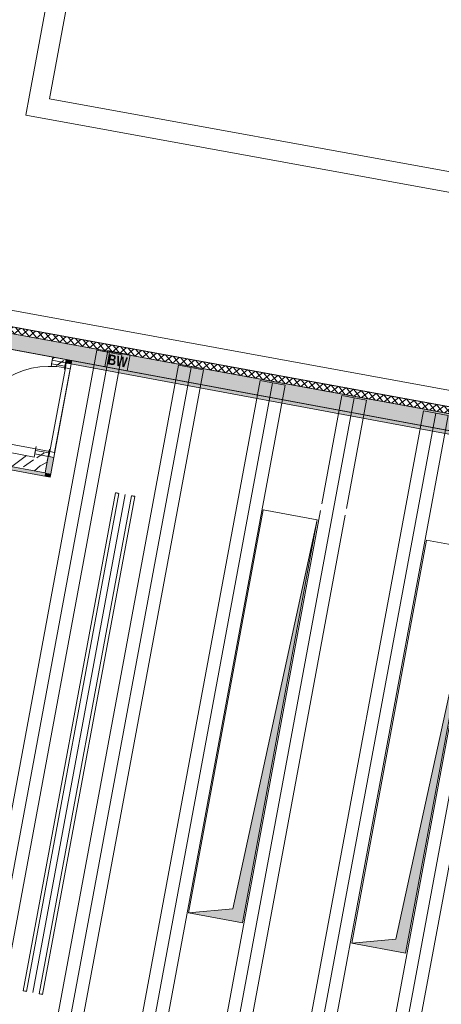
# Model space of a CAD drawing. Header units: metres. Extents: x 32353251 to 32353583, y 5707748 to 5708004.
# Tile 66 of 164: x 32353363 to 32353369, y 5707931 to 5707945. Entities that reach past the tile are written whole.
import ezdxf

# ---------------------------------------------------------------- set-up
doc = ezdxf.new("R2010")
doc.units = ezdxf.units.M
doc.header["$LTSCALE"] = 0.75
doc.header["$PDSIZE"] = 5
doc.linetypes.add('10417023$0$#9_Achse', pattern=[1.6, 0.00254, -1.59746])
doc.layers.get('0').update_dxf_attribs({"linetype": 'CONTINUOUS'})
for name, color, linetype, lineweight in [('10417023$0$#9_002_GES I Übersicht Erdgeschoss_1_101_Wand Aussen.A', 7, 'CONTINUOUS', 25), ('10417023$0$#9_002_GES I Übersicht Erdgeschoss_1_102_Wand Innen.A', 7, 'CONTINUOUS', 25), ('10417023$0$#9_002_GES I Übersicht Erdgeschoss_1_202_Innenwandbekleidung.A', 7, 'CONTINUOUS', 25), ('10417023$0$#9_002_GES I Übersicht Erdgeschoss_1_607b_Brandschutz 1_100', 7, 'CONTINUOUS', 25), ('10417023$0$#9_002_GES I Übersicht Erdgeschoss_1_707_Bestandsgebäude', 7, 'CONTINUOUS', 25), ('10417023$0$#9_002_GES I Übersicht Erdgeschoss_1_807b_Elektro 3D', 7, 'CONTINUOUS', 25), ('10417023$0$#9_002_GES I Übersicht Erdgeschoss_1_Neubau_102_Wand Innen.A', 7, 'CONTINUOUS', 25), ('10417023$0$#9_002_GES I Übersicht Erdgeschoss_1_Neubau_104_Decken.A', 7, 'CONTINUOUS', 25), ('10417023$0$#9_002_GES I Übersicht Erdgeschoss_1_Neubau_202_Innenwandbekleidun', 7, 'CONTINUOUS', 25), ('10417023$0$Keine', 7, 'CONTINUOUS', 13)]:
    doc.layers.add(name, color=color, linetype=linetype, lineweight=lineweight)
doc.styles.add('10417023$0$Arial Narrow (bold)', font='ARIALNB.TTF')
pattern_1 = [(44.99999999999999, (0, 0), (-0.1697056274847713, 0.1697056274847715), []), (44.99999999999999, (-0.08485281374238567, 0.08485281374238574), (-0.1697056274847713, 0.1697056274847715), [0.18, -0.05999999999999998])]

# ---------------------------------------------------------------- blocks, each defined once
blk = doc.blocks.new('10417023$0$#9_MKO_LP5_ARC_GES_UP_00_002_P_G_modell (3D)')
at = {"layer": '10417023$0$#9_002_GES I Übersicht Erdgeschoss_1_101_Wand Aussen.A', "linetype": 'Continuous', "lineweight": 5, "true_color": 0xff0000}
h = blk.add_hatch(dxfattribs=at)
h.set_pattern_fill('#9_DÄMMUNG__HART_1_0001', color=1, style=0, pattern_type=2)
h.set_pattern_definition([(44.99999999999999, (0, 0), (-0.05656854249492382, 0.05656854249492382), []), (135.0000000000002, (0, 0), (0.05656854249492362, 0.056568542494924), [])])
h.paths.add_polyline_path([(-32353458.81857218, -5707777.060263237), (-32353491.87815165, -5707777.151573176), (-32353491.87786302, -5707777.242828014), (-32353488.711808, -5707777.242914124), (-32353458.81857218, -5707777.160344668)])
at = {"layer": '10417023$0$#9_002_GES I Übersicht Erdgeschoss_1_102_Wand Innen.A', "linetype": 'Continuous', "lineweight": 5, "true_color": 0xff0000}
h = blk.add_hatch(dxfattribs=at)
h.set_pattern_fill('#9_BETON__STAHLBETON_0001', color=1, style=0, pattern_type=2)
h.set_pattern_definition(pattern_1)
h.paths.add_polyline_path([(-32353484.92409519, -5707777.462796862), (-32353484.92409519, -5707777.562796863), (-32353484.72409519, -5707777.562796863), (-32353484.72409519, -5707777.462796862)])
h = blk.add_hatch(dxfattribs=at)
h.set_pattern_fill('#9_BETON__STAHLBETON_0001', color=1, style=0, pattern_type=2)
h.set_pattern_definition(pattern_1)
h.paths.add_polyline_path([(-32353484.92409519, -5707778.962828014), (-32353484.72409519, -5707778.962828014), (-32353484.72409519, -5707778.862828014), (-32353484.92409519, -5707778.862828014)])
at = {"layer": '10417023$0$#9_002_GES I Übersicht Erdgeschoss_1_Neubau_102_Wand Innen.A', "linetype": 'Continuous', "lineweight": 5, "true_color": 0xff0000}
h = blk.add_hatch(dxfattribs=at)
h.set_pattern_fill('#9_BETON__STAHLBETON_0001', color=1, style=0, pattern_type=2)
h.set_pattern_definition(pattern_1)
h.paths.add_polyline_path([(-32353491.64409519, -5707777.242828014), (-32353491.64409519, -5707777.462828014), (-32353458.49420428, -5707777.462827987), (-32353458.49420428, -5707776.822683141), (-32353458.71420428, -5707776.821624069), (-32353458.71420428, -5707777.159982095), (-32353488.711808, -5707777.242914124)])
h = blk.add_hatch(dxfattribs=at)
h.set_pattern_fill('#9_BETON__STAHLBETON_0001', color=1, style=0, pattern_type=2)
h.set_pattern_definition(pattern_1)
h.paths.add_polyline_path([(-32353484.72409518, -5707777.462828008), (-32353484.92409519, -5707777.462828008), (-32353484.92409519, -5707777.509328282), (-32353484.72409518, -5707777.509328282)])
h = blk.add_hatch(dxfattribs=at)
h.set_pattern_fill('#9_BETON__STAHLBETON_0001', color=1, style=0, pattern_type=2)
h.set_pattern_definition(pattern_1)
h.paths.add_polyline_path([(-32353484.92409519, -5707778.916328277), (-32353484.92409519, -5707778.962828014), (-32353484.72409518, -5707778.962828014), (-32353484.72409518, -5707778.916328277)])
h = blk.add_hatch(dxfattribs=at)
h.set_pattern_fill('#9_BETON__STAHLBETON_0001', color=1, style=0, pattern_type=2)
h.set_pattern_definition(pattern_1)
h.paths.add_polyline_path([(-32353484.92409519, -5707778.962828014), (-32353488.38409519, -5707778.962828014), (-32353488.38409519, -5707779.162828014), (-32353484.92409519, -5707779.162828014)])
h = blk.add_hatch(dxfattribs=at)
h.set_pattern_fill('#9_BETON__STAHLBETON_0001', color=1, style=0, pattern_type=2)
h.set_pattern_definition(pattern_1)
h.paths.add_polyline_path([(-32353484.72409519, -5707778.962828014), (-32353484.92409519, -5707778.962828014), (-32353484.72409519, -5707779.162828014)])
h = blk.add_hatch(dxfattribs=at)
h.set_pattern_fill('#9_BETON__STAHLBETON_0001', color=1, style=0, pattern_type=2)
h.set_pattern_definition(pattern_1)
h.paths.add_polyline_path([(-32353484.72409519, -5707778.962828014), (-32353484.92409519, -5707778.962828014), (-32353484.72409519, -5707779.162828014)])
h = blk.add_hatch(dxfattribs=at)
h.set_pattern_fill('#9_BETON__STAHLBETON_0001', color=1, style=0, pattern_type=2)
h.set_pattern_definition(pattern_1)
h.paths.add_polyline_path([(-32353484.72409519, -5707779.162828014), (-32353484.92409519, -5707778.962828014), (-32353484.92409519, -5707779.162828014)])
at = {"layer": '10417023$0$#9_002_GES I Übersicht Erdgeschoss_1_101_Wand Aussen.A', "color": 1, "linetype": 'Continuous', "lineweight": 18, "true_color": 0xff0000, "flags": 128}
blk.add_lwpolyline([(-32353458.81857218, -5707777.060263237), (-32353491.87815165, -5707777.151573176), (-32353491.87786302, -5707777.242828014), (-32353488.711808, -5707777.242914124), (-32353458.81857218, -5707777.160344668)], close=True, dxfattribs=at)
at = {"layer": '10417023$0$#9_002_GES I Übersicht Erdgeschoss_1_102_Wand Innen.A', "color": 1, "linetype": 'Continuous', "lineweight": 18, "true_color": 0xff0000, "flags": 128}
for points in [[(-32353484.92409519, -5707777.462796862), (-32353484.92409519, -5707777.562796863), (-32353484.72409519, -5707777.562796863), (-32353484.72409519, -5707777.462796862)], [(-32353484.92409519, -5707778.962828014), (-32353484.92409519, -5707778.862828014), (-32353484.72409519, -5707778.862828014), (-32353484.72409519, -5707779.162828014)]]:
    blk.add_lwpolyline(points, dxfattribs=at)
at = {"layer": '10417023$0$#9_002_GES I Übersicht Erdgeschoss_1_202_Innenwandbekleidung.A', "color": 1, "linetype": 'Continuous', "lineweight": 13, "true_color": 0xff0000}
for p, q in [((-32353484.72409519, -5707779.162828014), (-32353488.38409519, -5707779.162828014)), ((-32353488.38409519, -5707779.212828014), (-32353484.64109519, -5707779.212828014)), ((-32353484.64109519, -5707779.212828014), (-32353484.64109519, -5707779.162828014))]:
    blk.add_line(p, q, dxfattribs=at)
at = {"layer": '10417023$0$#9_002_GES I Übersicht Erdgeschoss_1_202_Innenwandbekleidung.A', "color": 1, "linetype": 'Continuous', "true_color": 0xff0000}
for points in [[(-32353484.72409519, -5707779.162828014), (-32353488.38409519, -5707779.162828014), (-32353484.72409519, -5707779.212828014), (-32353488.38409519, -5707779.212828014)], [(-32353484.64109519, -5707779.162828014), (-32353484.72409519, -5707779.162828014), (-32353484.64109519, -5707779.212828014)], [(-32353484.64109519, -5707779.212828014), (-32353484.72409519, -5707779.162828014), (-32353484.72409519, -5707779.212828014)]]:
    blk.add_solid(points, dxfattribs=at)
at = {"layer": '10417023$0$#9_002_GES I Übersicht Erdgeschoss_1_607b_Brandschutz 1_100', "color": 1, "linetype": 'Continuous', "lineweight": 13, "true_color": 0xff0000}
for p, q in [((-32353483.80613183, -5707777.220179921), (-32353484.14363331, -5707777.220179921)), ((-32353484.14363331, -5707777.220179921), (-32353484.14363331, -5707777.462827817)), ((-32353483.80613183, -5707777.462827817), (-32353483.80613183, -5707777.220179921)), ((-32353484.14363331, -5707777.462827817), (-32353483.80613183, -5707777.462827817))]:
    blk.add_line(p, q, dxfattribs=at)
at = {"layer": '10417023$0$#9_002_GES I Übersicht Erdgeschoss_1_707_Bestandsgebäude', "color": 1, "linetype": 'Continuous', "lineweight": 13, "true_color": 0xff0000}
for p, q in [((-32353485.96916672, -5707768.718078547), (-32353485.96917711, -5707773.721994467)), ((-32353485.66917711, -5707773.721196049), (-32353485.66916804, -5707769.351188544)), ((-32353479.02917615, -5707773.703524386), (-32353485.66917711, -5707773.721196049)), ((-32353485.96917773, -5707774.021995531), (-32353485.96917711, -5707773.721994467)), ((-32353485.96917773, -5707774.021995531), (-32353474.36178793, -5707773.991103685)), ((-32353460.7276925, -5707776.825535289), (-32353491.87881452, -5707776.911574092)), ((-32353491.87815165, -5707777.151573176), (-32353460.72702961, -5707777.065534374))]:
    blk.add_line(p, q, dxfattribs=at)
at = {"layer": '10417023$0$#9_002_GES I Übersicht Erdgeschoss_1_807b_Elektro 3D', "color": 1, "linetype": 'Continuous', "lineweight": 13, "true_color": 0xff0000}
for p, q in [((-32353483.6451648, -5707779.262828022), (-32353483.64851416, -5707779.262828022)), ((-32353483.64851416, -5707779.262828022), (-32353483.64851416, -5707786.739494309)), ((-32353483.63601416, -5707779.262828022), (-32353483.6451648, -5707779.262828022)), ((-32353483.62351416, -5707779.262828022), (-32353483.63601416, -5707779.262828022)), ((-32353483.61101416, -5707779.262828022), (-32353483.62351416, -5707779.262828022)), ((-32353483.60186353, -5707779.262828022), (-32353483.61101416, -5707779.262828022)), ((-32353483.59851417, -5707779.262828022), (-32353483.60186353, -5707779.262828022)), ((-32353483.59851417, -5707779.262828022), (-32353483.59851417, -5707786.739494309)), ((-32353483.50351418, -5707779.262828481), (-32353483.50351418, -5707786.7394938)), ((-32353483.4051648, -5707779.262828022), (-32353483.40851416, -5707779.262828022)), ((-32353483.40851416, -5707779.262828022), (-32353483.40851416, -5707786.739494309)), ((-32353483.39601417, -5707779.262828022), (-32353483.4051648, -5707779.262828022)), ((-32353483.38351416, -5707779.262828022), (-32353483.39601417, -5707779.262828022)), ((-32353483.37101416, -5707779.262828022), (-32353483.38351416, -5707779.262828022)), ((-32353483.36186353, -5707779.262828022), (-32353483.37101416, -5707779.262828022)), ((-32353483.35851416, -5707779.262828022), (-32353483.36186353, -5707779.262828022)), ((-32353483.35851416, -5707779.262828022), (-32353483.35851416, -5707786.739494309)), ((-32353483.6451648, -5707786.739494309), (-32353483.64851416, -5707786.739494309)), ((-32353483.63601416, -5707786.739494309), (-32353483.6451648, -5707786.739494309)), ((-32353483.62351416, -5707786.739494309), (-32353483.63601416, -5707786.739494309)), ((-32353483.61101416, -5707786.739494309), (-32353483.62351416, -5707786.739494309)), ((-32353483.60186353, -5707786.739494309), (-32353483.61101416, -5707786.739494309)), ((-32353483.59851417, -5707786.739494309), (-32353483.60186353, -5707786.739494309)), ((-32353483.4051648, -5707786.739494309), (-32353483.40851416, -5707786.739494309)), ((-32353483.39601417, -5707786.739494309), (-32353483.4051648, -5707786.739494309)), ((-32353483.38351416, -5707786.739494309), (-32353483.39601417, -5707786.739494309)), ((-32353483.37101416, -5707786.739494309), (-32353483.38351416, -5707786.739494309)), ((-32353483.36186353, -5707786.739494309), (-32353483.37101416, -5707786.739494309)), ((-32353483.35851416, -5707786.739494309), (-32353483.36186353, -5707786.739494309))]:
    blk.add_line(p, q, dxfattribs=at)
at = {"layer": '10417023$0$#9_002_GES I Übersicht Erdgeschoss_1_Neubau_102_Wand Innen.A', "color": 1, "linetype": 'Continuous', "lineweight": 18, "true_color": 0xff0000}
for p, q in [((-32353458.71420428, -5707777.159982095), (-32353488.711808, -5707777.242914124)), ((-32353491.64409519, -5707777.462828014), (-32353484.92409519, -5707777.462828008)), ((-32353484.92409519, -5707777.462828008), (-32353484.92409519, -5707777.509328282)), ((-32353484.72409519, -5707777.462828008), (-32353462.62410621, -5707777.46282799)), ((-32353484.72409519, -5707777.50932826), (-32353484.72409519, -5707777.462828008)), ((-32353484.7240945, -5707777.509328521), (-32353484.92409474, -5707777.509328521)), ((-32353484.92409519, -5707778.916328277), (-32353484.92409519, -5707778.962828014)), ((-32353484.7240945, -5707778.91632887), (-32353484.92409474, -5707778.91632887)), ((-32353484.72409519, -5707778.962828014), (-32353484.72409519, -5707778.916328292)), ((-32353484.92409519, -5707778.962828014), (-32353487.18408443, -5707778.962828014)), ((-32353484.72409519, -5707779.162828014), (-32353484.72409519, -5707778.962828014)), ((-32353484.72409519, -5707779.162828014), (-32353484.72409519, -5707778.962828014)), ((-32353487.18408443, -5707779.162828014), (-32353484.72409519, -5707779.162828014))]:
    blk.add_line(p, q, dxfattribs=at)
at = {"layer": '10417023$0$#9_002_GES I Übersicht Erdgeschoss_1_Neubau_102_Wand Innen.A', "color": 1, "linetype": 'Continuous', "lineweight": 13, "true_color": 0xff0000}
for p, q in [((-32353462.40409519, -5707777.170183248), (-32353488.711808, -5707777.242914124)), ((-32353491.64409519, -5707777.462828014), (-32353462.40409519, -5707777.462827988)), ((-32353484.72409519, -5707777.509328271), (-32353484.92409474, -5707777.509328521)), ((-32353484.71409449, -5707777.584327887), (-32353484.71409449, -5707777.509328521)), ((-32353484.71409449, -5707777.509328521), (-32353484.64109455, -5707777.509328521)), ((-32353484.64109455, -5707777.584327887), (-32353484.71409449, -5707777.584327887)), ((-32353484.71409449, -5707777.584327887), (-32353484.64109455, -5707777.584327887)), ((-32353484.71409449, -5707778.84132806), (-32353484.71409449, -5707777.584327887)), ((-32353484.64109455, -5707777.509328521), (-32353484.64109455, -5707777.599328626)), ((-32353484.64109455, -5707777.599328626), (-32353484.64109455, -5707777.584327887)), ((-32353484.64109455, -5707777.584327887), (-32353484.64109455, -5707778.84132806)), ((-32353484.71409449, -5707778.84132806), (-32353485.97109466, -5707778.84132806)), ((-32353484.72409519, -5707778.916328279), (-32353484.92409474, -5707778.91632887)), ((-32353484.64109455, -5707778.84132806), (-32353484.71409449, -5707778.84132806)), ((-32353484.71409449, -5707778.84132806), (-32353484.71409449, -5707778.91632887)), ((-32353484.64109455, -5707778.84132806), (-32353484.71409449, -5707778.84132806)), ((-32353484.71409449, -5707778.91632887), (-32353484.64109455, -5707778.91632887)), ((-32353484.64109455, -5707778.91632887), (-32353484.64109455, -5707778.826328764)), ((-32353484.64109455, -5707778.826328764), (-32353484.64109455, -5707778.84132806))]:
    blk.add_line(p, q, dxfattribs=at)
at = {"layer": '10417023$0$#9_002_GES I Übersicht Erdgeschoss_1_Neubau_102_Wand Innen.A', "color": 1, "linetype": '10417023$0$#9_Achse', "lineweight": 13, "true_color": 0xff0000}
for p, q in [((-32353484.92409474, -5707777.509328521), (-32353484.92409474, -5707778.91632887)), ((-32353484.7240945, -5707777.509328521), (-32353484.7240945, -5707778.91632887))]:
    blk.add_line(p, q, dxfattribs=at)
at = {"layer": '10417023$0$#9_002_GES I Übersicht Erdgeschoss_1_Neubau_102_Wand Innen.A', "color": 1, "linetype": 'Continuous', "lineweight": 13, "true_color": 0xff0000}
blk.add_arc((-32353484.71409519, -5707778.84132828), 1.257000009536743, 90, 179.9999999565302, dxfattribs=at)
at = {"layer": '10417023$0$#9_002_GES I Übersicht Erdgeschoss_1_Neubau_102_Wand Innen.A', "color": 1, "linetype": 'Continuous', "lineweight": 5, "true_color": 0xff0000, "transparency": 33554687}
for p in [(-32353484.72409519, -5707777.509328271), (-32353484.72409519, -5707777.509328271), (-32353484.72409519, -5707778.916328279), (-32353484.72409519, -5707778.916328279)]:
    blk.add_point(p, dxfattribs=at)
at = {"layer": '10417023$0$#9_002_GES I Übersicht Erdgeschoss_1_Neubau_104_Decken.A', "color": 1, "linetype": 'Continuous', "lineweight": 13, "true_color": 0xff0000}
for p, q in [((-32353484.30251468, -5707788.759575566), (-32353484.30251468, -5707777.242827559)), ((-32353483.92951439, -5707777.242827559), (-32353484.30251468, -5707777.242827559)), ((-32353484.11601381, -5707788.759575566), (-32353484.11601381, -5707777.242827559)), ((-32353483.92951439, -5707788.759575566), (-32353483.92951439, -5707777.242827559)), ((-32353483.07751397, -5707788.759575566), (-32353483.07751397, -5707777.242827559)), ((-32353482.70451368, -5707777.242827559), (-32353483.07751397, -5707777.242827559)), ((-32353482.89101455, -5707788.759575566), (-32353482.89101455, -5707777.242827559)), ((-32353482.70451368, -5707788.759575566), (-32353482.70451368, -5707777.242827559)), ((-32353481.8525147, -5707788.759575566), (-32353481.8525147, -5707777.242827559)), ((-32353481.47951585, -5707777.242827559), (-32353481.8525147, -5707777.242827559)), ((-32353481.66601527, -5707788.759575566), (-32353481.66601527, -5707777.242827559)), ((-32353481.47951585, -5707788.759575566), (-32353481.47951585, -5707777.242827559)), ((-32353480.62751399, -5707778.867313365), (-32353480.62751399, -5707777.242827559)), ((-32353480.25451514, -5707777.242827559), (-32353480.62751399, -5707777.242827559)), ((-32353480.44101456, -5707788.759575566), (-32353480.44101456, -5707777.242827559)), ((-32353480.25451514, -5707778.867313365), (-32353480.25451514, -5707777.242827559)), ((-32353479.40251472, -5707788.759575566), (-32353479.40251472, -5707777.242827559)), ((-32353479.02951442, -5707777.242827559), (-32353479.40251472, -5707777.242827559)), ((-32353479.21601529, -5707788.759575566), (-32353479.21601529, -5707777.242827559)), ((-32353479.02951442, -5707788.759575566), (-32353479.02951442, -5707777.242827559)), ((-32353478.17751401, -5707788.759575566), (-32353478.17751401, -5707777.242827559)), ((-32353477.99101458, -5707788.759575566), (-32353477.99101458, -5707777.242827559)), ((-32353480.62751399, -5707788.759575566), (-32353480.62751399, -5707778.967313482)), ((-32353480.25451514, -5707788.759575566), (-32353480.25451514, -5707778.967313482)), ((-32353477.80451371, -5707788.759575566), (-32353477.80451371, -5707778.967313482)), ((-32353480.64851404, -5707779.112576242), (-32353481.45851404, -5707779.112576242)), ((-32353481.45851404, -5707779.112576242), (-32353481.45851404, -5707785.162576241)), ((-32353480.64851445, -5707779.112575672), (-32353480.82710423, -5707784.983987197)), ((-32353480.64851404, -5707785.162576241), (-32353480.64851404, -5707779.112576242)), ((-32353478.198514, -5707779.112551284), (-32353479.00851399, -5707779.112551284)), ((-32353479.00851399, -5707779.112551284), (-32353479.00851399, -5707785.162576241)), ((-32353478.19851446, -5707779.112551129), (-32353478.37710425, -5707784.983987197)), ((-32353478.198514, -5707785.162576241), (-32353478.198514, -5707779.112551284)), ((-32353480.82710423, -5707784.983987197), (-32353481.45851395, -5707785.162575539)), ((-32353478.37710425, -5707784.983987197), (-32353479.00851396, -5707785.162575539)), ((-32353481.45851404, -5707785.162576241), (-32353480.64851404, -5707785.162576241)), ((-32353479.00851399, -5707785.162576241), (-32353478.198514, -5707785.162576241))]:
    blk.add_line(p, q, dxfattribs=at)
at = {"layer": '10417023$0$#9_002_GES I Übersicht Erdgeschoss_1_Neubau_104_Decken.A', "color": 1, "linetype": 'Continuous', "lineweight": 13, "true_color": 0xff0000, "flags": 128}
for points in [[(-32353499.24365664, -5707781.952985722), (-32353499.24365668, -5707777.242828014), (-32353491.34430819, -5707777.240905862), (-32353491.34429377, -5707777.249004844), (-32353488.711808, -5707777.242914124), (-32353474.36909785, -5707777.203502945), (-32353467.58052395, -5707777.184627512), (-32353458.71420428, -5707777.159975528), (-32353458.7142043, -5707776.82162203), (-32353452.08528951, -5707776.852814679), (-32353452.08528951, -5707777.242828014), (-32353452.08528951, -5707779.426313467), (-32353449.88417032, -5707779.426313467), (-32353449.88417032, -5707779.646313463), (-32353454.47117382, -5707779.646313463), (-32353454.47117382, -5707790.51957689), (-32353496.34426422, -5707790.51957689), (-32353496.34426422, -5707785.84991685), (-32353499.24365677, -5707785.84991685)], [(-32353484.71445275, -5707788.539576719), (-32353462.62409519, -5707788.539576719), (-32353462.62409519, -5707777.462827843), (-32353491.42409519, -5707777.462827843), (-32353491.42409519, -5707786.839576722), (-32353484.71445275, -5707786.839576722)]]:
    blk.add_lwpolyline(points, close=True, dxfattribs=at)
at = {"layer": '10417023$0$#9_002_GES I Übersicht Erdgeschoss_1_Neubau_104_Decken.A', "color": 1, "linetype": 'Continuous', "true_color": 0xff0000}
for points in [[(-32353481.45851404, -5707785.162576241), (-32353480.648514, -5707785.162576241), (-32353480.82710371, -5707784.983986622), (-32353480.648514, -5707779.112576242)], [(-32353479.00851399, -5707785.162576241), (-32353478.19851404, -5707785.162576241), (-32353478.37710377, -5707784.983986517), (-32353478.19851404, -5707779.112551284)]]:
    blk.add_solid(points, dxfattribs=at)
at = {"layer": '10417023$0$#9_002_GES I Übersicht Erdgeschoss_1_Neubau_202_Innenwandbekleidun', "color": 1, "linetype": 'Continuous', "lineweight": 13, "true_color": 0xff0000}
for p, q in [((-32353462.62410527, -5707777.462828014), (-32353484.72409519, -5707777.462828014)), ((-32353484.72409519, -5707777.462828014), (-32353484.72409519, -5707777.512828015)), ((-32353484.72409519, -5707777.462828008), (-32353484.72409519, -5707777.512828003)), ((-32353484.64109519, -5707777.462828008), (-32353484.72409519, -5707777.462828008)), ((-32353484.64109519, -5707777.512828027), (-32353484.64109519, -5707777.462828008)), ((-32353484.72409519, -5707777.512828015), (-32353462.62410527, -5707777.512828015)), ((-32353484.71109463, -5707777.512827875), (-32353484.7240945, -5707777.512827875)), ((-32353484.71109463, -5707777.512827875), (-32353484.7240945, -5707777.512827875)), ((-32353484.64109455, -5707777.512827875), (-32353484.71109463, -5707777.512827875)), ((-32353484.64109455, -5707777.512827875), (-32353484.71109463, -5707777.512827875)), ((-32353484.64109455, -5707778.91632887), (-32353484.64109455, -5707777.512827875)), ((-32353484.72409519, -5707778.916328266), (-32353484.72409519, -5707779.162828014)), ((-32353484.71109463, -5707778.91632887), (-32353484.7240945, -5707778.91632887)), ((-32353484.71109463, -5707778.91632887), (-32353484.7240945, -5707778.91632887)), ((-32353484.64109455, -5707778.91632887), (-32353484.71109463, -5707778.91632887)), ((-32353484.64109455, -5707778.91632887), (-32353484.71109463, -5707778.91632887)), ((-32353484.64109519, -5707779.162828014), (-32353484.64109519, -5707778.916328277))]:
    blk.add_line(p, q, dxfattribs=at)
at = {"layer": '10417023$0$#9_002_GES I Übersicht Erdgeschoss_1_Neubau_202_Innenwandbekleidun', "color": 1, "linetype": 'Continuous', "true_color": 0xff0000}
for points in [[(-32353462.62410527, -5707777.462828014), (-32353484.72409519, -5707777.462828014), (-32353462.62410527, -5707777.512828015), (-32353484.72409519, -5707777.512828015)], [(-32353484.6410952, -5707777.462828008), (-32353484.72409519, -5707777.462828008), (-32353484.6410952, -5707777.512828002), (-32353484.72409519, -5707777.512828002)], [(-32353484.72409519, -5707778.916328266), (-32353484.72409519, -5707779.162828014), (-32353484.6410952, -5707778.916328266), (-32353484.6410952, -5707779.162828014)]]:
    blk.add_solid(points, dxfattribs=at)
at = {"layer": '10417023$0$#9_002_GES I Übersicht Erdgeschoss_1_607b_Brandschutz 1_100', "color": 1, "true_color": 0xff0000, "insert": (-32353483.97488251, -5707777.342916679), "char_height": 0.1502737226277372, "attachment_point": 5, "line_spacing_factor": 1.002187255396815, "style": '10417023$0$Arial Narrow (bold)'}
blk.add_mtext('BW ', dxfattribs=at)
blk = doc.blocks.new('10417023$0$2_MKO_LP5_LAN_GES_UP_00_002_V_A (3D)')
at = {"layer": '10417023$0$Keine'}
blk.add_blockref('10417023$0$#9_MKO_LP5_ARC_GES_UP_00_002_P_G_modell (3D)', (0, 0), dxfattribs=at)
blk = doc.blocks.new('10417023')
at = {"layer": '10417023$0$Keine', "rotation": 349.4819372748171}
blk.add_blockref('10417023$0$2_MKO_LP5_LAN_GES_UP_00_002_V_A (3D)', (65205154.93137175, 5413829.557758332), dxfattribs=at)

msp = doc.modelspace()

# ---------------------------------------------------------------- block references
msp.add_blockref('10417023', (0, 0))

doc.saveas('drawing.dxf')
